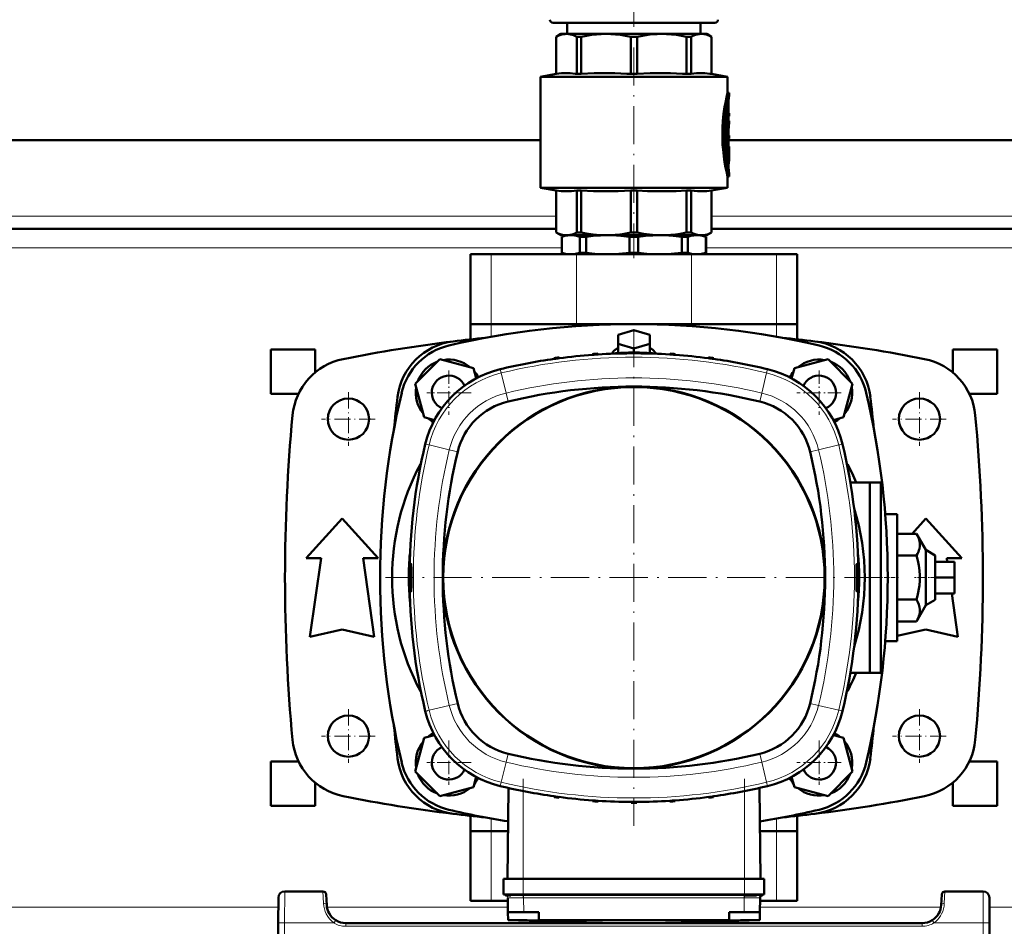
# Model space of a CAD drawing. Extents: x -1351 to 1763, y -1300 to 612.
# Tile 25 of 84: x -72 to 238, y -1127 to -841. Entities that reach past the tile are written whole.
import ezdxf

# ---------------------------------------------------------------- set-up
doc = ezdxf.new("R2010")
doc.units = 0
doc.linetypes.add('DASHDOT', pattern=[18.5, 12, -3, 0.5, -3])

msp = doc.modelspace()

# ---------------------------------------------------------------- linework, layer by layer
at = {"color": 7, "linetype": 'DASHDOT', "lineweight": 18}
for p, q in [((121.6, -831.6), (121.6, -916.53)), ((121.59, -938.99), (121.59, -1095.67)), ((199.94, -1017.33), (43.25, -1017.33)), ((86.69, -1080.82), (86.69, -1115.2)), ((156.49, -1080.82), (156.49, -1115.2))]:
    msp.add_line(p, q, dxfattribs=at)
at = {"color": 7, "lineweight": 50}
for p, q in [((96.1, -842.33), (147.1, -842.33)), ((100.6, -842.33), (100.6, -845.83)), ((142.6, -842.33), (142.6, -845.83)), ((98.6, -845.83), (97.1, -846.7)), ((97.1, -846.7), (97.12, -846.7)), ((97.1, -858.45), (97.1, -846.7)), ((97.12, -858.45), (97.12, -846.7)), ((98.6, -845.83), (100.35, -845.83)), ((100.35, -845.83), (112.8, -845.83)), ((103.58, -846.7), (105, -846.7)), ((103.58, -846.7), (103.58, -858.45)), ((105, -858.45), (105, -846.7)), ((112.8, -845.83), (130.4, -845.83)), ((120.6, -846.7), (122.61, -846.7)), ((120.6, -846.7), (120.6, -858.45)), ((122.61, -858.45), (122.61, -846.7)), ((130.4, -845.83), (142.85, -845.83)), ((138.2, -846.7), (139.62, -846.7)), ((138.2, -846.7), (138.2, -858.45)), ((139.62, -858.45), (139.62, -846.7)), ((142.85, -845.83), (144.6, -845.83)), ((144.6, -845.83), (146.1, -846.7)), ((146.1, -846.7), (146.08, -846.7)), ((146.08, -846.7), (146.08, -858.45)), ((146.1, -858.45), (146.1, -846.7)), ((97.1, -858.45), (92.1, -859.33)), ((121.6, -859.33), (92.1, -859.33)), ((92.1, -894.33), (92.1, -859.33)), ((97.12, -858.45), (97.1, -858.45)), ((103.58, -858.45), (105, -858.45)), ((120.6, -858.45), (122.61, -858.45)), ((121.6, -859.33), (151.1, -859.33)), ((138.2, -858.45), (139.62, -858.45)), ((146.08, -858.45), (146.1, -858.45)), ((146.1, -858.45), (151.1, -859.33)), ((151.1, -864.38), (151.1, -859.33)), ((151.1, -864.38), (151.6, -864.38)), ((151.6, -865.28), (151.6, -864.38)), ((151.1, -869.63), (151.1, -867.96)), ((151.42, -867.23), (151.42, -870.83)), ((150.8, -869.94), (150.8, -870.08)), ((150.8, -870.08), (150.8, -879.92)), ((151.37, -869.63), (150.86, -869.63)), ((151.31, -870.08), (151.31, -879.92)), ((151.42, -874.76), (151.42, -870.08)), ((151.42, -870.83), (151.52, -870.83)), ((151.42, -871.73), (151.52, -871.73)), ((151.52, -870.83), (151.6, -870.83)), ((151.6, -871.73), (151.52, -871.73)), ((151.6, -871.73), (151.6, -870.83)), ((151.6, -873.24), (151.42, -873.24)), ((151.6, -874.12), (151.6, -873.24)), ((151.42, -877.91), (151.42, -876.54)), ((151.42, -876.54), (151.42, -877.91)), ((151.42, -877.91), (151.6, -877.91)), ((151.6, -878.81), (151.6, -877.91)), ((92.1, -879.33), (-168.58, -879.33)), ((151.37, -880.37), (150.86, -880.37)), ((150.86, -881.33), (151.37, -881.33)), ((151.1, -881.33), (151.1, -880.37)), ((151.37, -881.33), (151.6, -881.33)), ((151.42, -878.81), (151.42, -881.33)), ((151.6, -878.81), (151.42, -878.81)), ((151.42, -879.92), (151.42, -878.81)), ((412.1, -879.33), (151.42, -879.33)), ((151.6, -882.23), (151.6, -881.33)), ((150.8, -881.78), (150.8, -884.78)), ((151.31, -881.78), (151.31, -884.78)), ((151.42, -884.78), (151.42, -882.47)), ((151.54, -882.82), (151.42, -882.82)), ((151.6, -882.23), (151.45, -882.23)), ((151.59, -882.23), (151.59, -883.67)), ((151.6, -884.95), (151.6, -883.9)), ((151.37, -885.23), (150.86, -885.23)), ((151.1, -887.21), (151.1, -885.23)), ((151.6, -890.78), (151.6, -889.88)), ((151.1, -890.78), (151.6, -890.78)), ((151.1, -894.33), (151.1, -890.78)), ((92.1, -894.33), (121.6, -894.33)), ((97.1, -895.21), (92.1, -894.33)), ((97.1, -895.21), (97.12, -895.21)), ((97.1, -908.47), (97.1, -895.21)), ((97.12, -908.47), (97.12, -895.21)), ((103.58, -895.21), (105, -895.21)), ((103.58, -895.21), (103.58, -908.47)), ((105, -908.47), (105, -895.21)), ((120.6, -895.21), (121.6, -895.21)), ((120.6, -895.21), (120.6, -908.47)), ((121.6, -894.33), (151.1, -894.33)), ((121.6, -895.21), (122.61, -895.21)), ((122.61, -908.47), (122.61, -895.21)), ((138.2, -895.21), (139.62, -895.21)), ((138.2, -895.21), (138.2, -908.47)), ((139.62, -908.47), (139.62, -895.21)), ((146.08, -895.21), (146.1, -895.21)), ((146.08, -895.21), (146.08, -908.47)), ((146.1, -895.21), (151.1, -894.33)), ((146.1, -908.47), (146.1, -895.21)), ((97.1, -907.33), (-173.9, -907.33)), ((97.1, -908.47), (97.12, -908.47)), ((98.6, -909.33), (97.1, -908.47)), ((98.6, -909.33), (100.35, -909.33)), ((100.1, -909.33), (98.85, -909.79)), ((100.35, -909.33), (112.8, -909.33)), ((103.58, -908.47), (105, -908.47)), ((112.8, -909.33), (121.6, -909.33)), ((120.6, -908.47), (121.6, -908.47)), ((121.6, -908.47), (122.61, -908.47)), ((121.6, -909.33), (130.4, -909.33)), ((130.4, -909.33), (142.85, -909.33)), ((138.2, -908.47), (139.62, -908.47)), ((142.85, -909.33), (144.6, -909.33)), ((143.1, -909.33), (144.35, -909.79)), ((144.6, -909.33), (146.1, -908.47)), ((146.08, -908.47), (146.1, -908.47)), ((417.1, -907.33), (146.1, -907.33)), ((98.89, -909.79), (98.85, -909.79)), ((98.85, -914.88), (98.85, -909.79)), ((98.89, -914.88), (98.89, -909.79)), ((104.58, -914.88), (104.58, -909.79)), ((106.5, -909.79), (104.58, -909.79)), ((106.5, -914.88), (106.5, -909.79)), ((120.25, -914.88), (120.25, -909.79)), ((121.6, -909.79), (120.25, -909.79)), ((122.96, -909.79), (121.6, -909.79)), ((122.96, -914.88), (122.96, -909.79)), ((138.62, -909.79), (136.7, -909.79)), ((136.7, -914.88), (136.7, -909.79)), ((138.62, -914.88), (138.62, -909.79)), ((144.31, -914.88), (144.31, -909.79)), ((144.35, -909.79), (144.31, -909.79)), ((144.35, -914.88), (144.35, -909.79)), ((70.1, -915.33), (76.64, -915.33)), ((70.1, -937.33), (70.1, -915.33)), ((103.47, -915.33), (76.64, -915.33)), ((98.89, -914.88), (98.85, -914.88)), ((100.1, -915.33), (98.85, -914.88)), ((101.74, -915.33), (100.1, -915.33)), ((113.37, -915.33), (101.74, -915.33)), ((103.47, -915.33), (139.74, -915.33)), ((106.5, -914.88), (104.58, -914.88)), ((121.6, -915.33), (113.37, -915.33)), ((121.6, -914.88), (120.25, -914.88)), ((122.96, -914.88), (121.6, -914.88)), ((129.83, -915.33), (121.6, -915.33)), ((141.47, -915.33), (129.83, -915.33)), ((138.62, -914.88), (136.7, -914.88)), ((166.57, -915.33), (139.74, -915.33)), ((143.1, -915.33), (141.47, -915.33)), ((143.1, -915.33), (144.35, -914.88)), ((144.35, -914.88), (144.31, -914.88)), ((166.57, -915.33), (173.1, -915.33)), ((173.1, -937.33), (173.1, -915.33)), ((70.1, -937.33), (76.64, -937.33)), ((70.1, -942.17), (70.1, -937.33)), ((76.64, -937.33), (70.1, -937.33)), ((103.47, -937.33), (76.64, -937.33)), ((76.64, -937.33), (103.47, -937.33)), ((103.47, -937.33), (139.74, -937.33)), ((139.74, -937.33), (103.47, -937.33)), ((116.6, -940.72), (121.6, -939.27)), ((121.6, -939.27), (126.6, -940.72)), ((166.57, -937.33), (139.74, -937.33)), ((139.74, -937.33), (166.57, -937.33)), ((166.57, -937.33), (173.1, -937.33)), ((173.1, -937.33), (166.57, -937.33)), ((173.1, -942.17), (173.1, -937.33)), ((116.6, -943.6), (116.6, -940.72)), ((126.6, -940.72), (126.6, -943.6)), ((7.1, -959.33), (7.1, -945.33)), ((21.1, -945.33), (7.1, -945.33)), ((21.1, -945.33), (21.1, -952.63)), ((115, -946.19), (114.66, -946.68)), ((121.6, -945.05), (116.6, -943.6)), ((116.6, -946.52), (116.6, -943.6)), ((120.7, -946.59), (120.71, -946.33)), ((126.6, -943.6), (121.6, -945.05)), ((121.6, -946.33), (121.6, -945.05)), ((122.48, -946.59), (122.48, -946.33)), ((126.6, -946.52), (126.6, -943.6)), ((128.2, -946.19), (128.55, -946.68)), ((236.1, -945.33), (222.1, -945.33)), ((222.1, -945.33), (222.1, -952.63)), ((236.1, -959.33), (236.1, -945.33)), ((60.43, -948.4), (52.67, -956.16)), ((71.02, -951.24), (60.43, -948.4)), ((96.46, -948.35), (96.47, -948.09)), ((98.05, -948.13), (98.04, -947.88)), ((108.56, -947.06), (108.57, -946.8)), ((110.29, -946.94), (110.28, -946.69)), ((114.6, -946.69), (114.67, -946.66)), ((128.54, -946.66), (128.6, -946.69)), ((132.9, -946.94), (132.91, -946.69)), ((134.63, -947.06), (134.62, -946.8)), ((145.14, -948.13), (145.15, -947.88)), ((146.73, -948.35), (146.72, -948.09)), ((182.78, -948.4), (172.18, -951.24)), ((190.53, -956.16), (182.78, -948.4)), ((71.89, -954.46), (71.02, -951.24)), ((172.18, -951.24), (171.32, -954.47)), ((52.67, -956.16), (55.51, -966.75)), ((187.69, -966.75), (190.53, -956.16)), ((15.88, -959.33), (7.1, -959.33)), ((236.1, -959.33), (227.33, -959.33)), ((55.51, -966.75), (58.73, -967.62)), ((184.46, -967.62), (187.69, -966.75)), ((54.28, -981.54), (54.42, -981.61)), ((188.92, -981.54), (188.77, -981.62)), ((189.83, -987.33), (196.01, -987.33)), ((196.01, -987.33), (196.01, -1047.33)), ((199.41, -987.33), (196.01, -987.33)), ((199.41, -1047.33), (199.41, -987.33)), ((18.23, -1011.21), (29.6, -998.71)), ((29.6, -998.71), (40.98, -1011.21)), ((200.81, -997.33), (204.6, -997.33)), ((204.6, -997.33), (204.6, -1037.33)), ((209.26, -1003.48), (213.6, -998.71)), ((213.6, -998.71), (224.98, -1011.21)), ((204.6, -1003.48), (210.68, -1003.48)), ((210.68, -1003.48), (213.6, -1008.6)), ((213.6, -1008.6), (213.6, -1026.06)), ((213.6, -1008.6), (216.6, -1010.33)), ((22.98, -1011.21), (18.23, -1011.21)), ((19.48, -1035.96), (22.98, -1011.21)), ((36.23, -1011.21), (39.73, -1035.96)), ((40.98, -1011.21), (36.23, -1011.21)), ((204.6, -1010.4), (210.68, -1010.4)), ((216.6, -1024.33), (216.6, -1010.33)), ((224.98, -1011.21), (220.23, -1011.21)), ((220.23, -1011.21), (220.39, -1012.33)), ((216.6, -1012.33), (222.6, -1012.33)), ((222.6, -1017.33), (222.6, -1012.33)), ((216.6, -1017.33), (222.6, -1017.33)), ((222.6, -1022.33), (222.6, -1017.33)), ((216.6, -1022.33), (222.6, -1022.33)), ((221.8, -1022.33), (223.73, -1035.96)), ((204.6, -1024.26), (210.68, -1024.26)), ((213.6, -1026.06), (210.68, -1031.19)), ((216.6, -1024.33), (213.6, -1026.06)), ((204.6, -1031.19), (210.68, -1031.19)), ((29.6, -1033.71), (19.48, -1035.96)), ((39.73, -1035.96), (29.6, -1033.71)), ((213.6, -1033.71), (204.6, -1035.71)), ((223.73, -1035.96), (213.6, -1033.71)), ((200.81, -1037.33), (204.6, -1037.33)), ((189.83, -1047.33), (196.01, -1047.33)), ((196.01, -1047.33), (199.41, -1047.33)), ((54.42, -1053.05), (54.28, -1053.13)), ((188.77, -1053.04), (188.92, -1053.13)), ((58.73, -1067.05), (55.51, -1067.91)), ((187.69, -1067.91), (184.46, -1067.05)), ((55.51, -1067.91), (52.67, -1078.51)), ((190.53, -1078.51), (187.69, -1067.91)), ((15.88, -1075.33), (7.1, -1075.33)), ((7.1, -1089.33), (7.1, -1075.33)), ((236.1, -1075.33), (227.33, -1075.33)), ((236.1, -1089.33), (236.1, -1075.33)), ((52.67, -1078.51), (60.43, -1086.26)), ((182.78, -1086.26), (190.53, -1078.51)), ((21.1, -1082.03), (21.1, -1089.33)), ((71.02, -1083.43), (71.89, -1080.2)), ((171.32, -1080.19), (172.18, -1083.43)), ((222.1, -1082.03), (222.1, -1089.33)), ((60.43, -1086.26), (71.02, -1083.43)), ((82.03, -1083.68), (81.7, -1112.33)), ((161.16, -1083.68), (161.49, -1112.33)), ((172.18, -1083.43), (182.78, -1086.26)), ((21.1, -1089.33), (7.1, -1089.33)), ((96.46, -1086.32), (96.47, -1086.57)), ((98.05, -1086.54), (98.04, -1086.78)), ((108.56, -1087.61), (108.57, -1087.86)), ((110.29, -1087.73), (110.28, -1087.98)), ((120.7, -1088.08), (120.71, -1088.33)), ((122.48, -1088.08), (122.48, -1088.33)), ((132.9, -1087.73), (132.91, -1087.98)), ((134.63, -1087.61), (134.62, -1087.86)), ((145.14, -1086.54), (145.15, -1086.78)), ((146.73, -1086.32), (146.72, -1086.57)), ((236.1, -1089.33), (222.1, -1089.33)), ((70.1, -1097.33), (70.1, -1092.49)), ((173.1, -1097.33), (173.1, -1092.49)), ((76.64, -1097.33), (70.1, -1097.33)), ((70.1, -1097.33), (76.64, -1097.33)), ((70.1, -1097.33), (70.1, -1119.33)), ((76.64, -1097.33), (81.87, -1097.33)), ((81.87, -1097.33), (76.64, -1097.33)), ((161.31, -1097.33), (166.57, -1097.33)), ((166.57, -1097.33), (161.31, -1097.33)), ((173.1, -1097.33), (166.57, -1097.33)), ((166.57, -1097.33), (173.1, -1097.33)), ((173.1, -1097.33), (173.1, -1119.33)), ((82.32, -1112.33), (80.5, -1112.33)), ((80.5, -1117.33), (80.5, -1112.33)), ((86.71, -1112.33), (82.32, -1112.33)), ((86.71, -1112.33), (156.48, -1112.33)), ((160.87, -1112.33), (156.48, -1112.33)), ((162.69, -1112.33), (160.87, -1112.33)), ((162.69, -1117.33), (162.69, -1112.33)), ((23.58, -1116.33), (11.52, -1116.33)), ((24.76, -1120.65), (24.58, -1117.28)), ((82.32, -1117.33), (80.5, -1117.33)), ((86.71, -1117.33), (82.32, -1117.33)), ((86.71, -1117.33), (156.48, -1117.33)), ((160.87, -1117.33), (156.48, -1117.33)), ((162.69, -1117.33), (160.87, -1117.33)), ((218.62, -1117.28), (218.45, -1120.65)), ((231.68, -1116.33), (219.62, -1116.33)), ((9.52, -1118.32), (9.48, -1126.28)), ((76.64, -1119.33), (70.1, -1119.33)), ((76.64, -1119.33), (81.82, -1119.33)), ((81.7, -1117.58), (82.83, -1117.58)), ((81.88, -1122.83), (81.8, -1118.3)), ((156.48, -1117.58), (158.49, -1117.58)), ((158.49, -1117.58), (160.23, -1117.58)), ((161.31, -1122.83), (161.39, -1118.3)), ((161.37, -1119.33), (166.57, -1119.33)), ((173.1, -1119.33), (166.57, -1119.33)), ((233.68, -1118.32), (233.72, -1126.28)), ((24.76, -1120.73), (24.76, -1120.65)), ((81.92, -1125.34), (81.88, -1122.83)), ((81.88, -1122.83), (86.88, -1122.83)), ((91.59, -1122.83), (86.88, -1122.83)), ((91.59, -1125.34), (91.59, -1122.83)), ((156.31, -1122.83), (151.59, -1122.83)), ((151.59, -1125.34), (151.59, -1122.83)), ((161.31, -1122.83), (156.31, -1122.83)), ((161.27, -1125.34), (161.31, -1122.83)), ((9.1, -1198.33), (9.48, -1126.28)), ((212.45, -1126.33), (30.75, -1126.33)), ((43.59, -1126.33), (43.6, -1126.33)), ((45.6, -1126.33), (46.6, -1126.33)), ((45.6, -1126.33), (46.6, -1126.33)), ((46.6, -1126.33), (185.6, -1126.33)), ((81.92, -1125.34), (81.92, -1125.34)), ((91.59, -1125.49), (91.59, -1125.34)), ((96.35, -1126.33), (96.35, -1125.89)), ((96.36, -1126.33), (96.36, -1125.89)), ((103.43, -1126.33), (103.43, -1126.1)), ((104.08, -1126.33), (104.08, -1126.11)), ((134.31, -1125.34), (151.59, -1125.34)), ((139.13, -1126.33), (139.13, -1126.11)), ((139.78, -1126.33), (139.78, -1126.1)), ((146.85, -1126.33), (146.85, -1125.89)), ((146.85, -1126.33), (146.85, -1125.89)), ((151.59, -1125.34), (151.59, -1125.49)), ((161.27, -1125.34), (161.27, -1125.34)), ((186.6, -1126.33), (185.6, -1126.33)), ((186.6, -1126.33), (185.6, -1126.33)), ((233.72, -1126.28), (234.1, -1198.33))]:
    msp.add_line(p, q, dxfattribs=at)
at = {"color": 7, "linetype": 'DASHDOT', "lineweight": 18, "ltscale": 0.006833}
msp.add_line((151.2, -867.23), (151.48, -867.23), dxfattribs=at)
at = {"color": 7, "lineweight": 18}
for p, q in [((151.23, -867.23), (151.42, -867.23)), ((151.37, -866.47), (151.45, -866.47)), ((150.8, -870.08), (151.31, -870.08)), ((150.8, -879.92), (151.31, -879.92)), ((150.8, -881.78), (151.31, -881.78)), ((151.42, -883.65), (151.53, -883.65)), ((150.8, -884.78), (151.31, -884.78)), ((151.1, -886.55), (151.49, -886.55)), ((151.41, -888.9), (151.47, -888.9)), ((97.1, -903.33), (-173.9, -903.33)), ((417.1, -903.33), (146.1, -903.33)), ((98.85, -913.33), (-175.65, -913.33)), ((76.64, -937.33), (76.64, -915.33)), ((103.47, -937.33), (103.47, -915.33)), ((139.74, -937.33), (139.74, -915.33)), ((418.85, -913.33), (144.35, -913.33)), ((166.57, -937.33), (166.57, -915.33)), ((76.64, -937.33), (76.64, -941.34)), ((103.47, -937.33), (103.47, -937.98)), ((139.74, -937.33), (139.74, -937.98)), ((166.57, -941.34), (166.57, -937.33)), ((79.75, -952.78), (79.46, -951.58)), ((79.75, -952.78), (81.28, -959.13)), ((163.43, -952.78), (161.91, -959.13)), ((163.43, -952.78), (163.72, -951.58)), ((81.92, -961.78), (81.28, -959.13)), ((161.27, -961.78), (161.91, -959.13)), ((56.54, -975.37), (55.84, -975.2)), ((57.04, -975.49), (56.54, -975.37)), ((57.04, -975.49), (63.39, -977.02)), ((66.04, -977.66), (63.39, -977.02)), ((177.15, -977.66), (179.8, -977.02)), ((186.15, -975.49), (179.8, -977.02)), ((186.15, -975.49), (186.52, -975.4)), ((186.52, -975.4), (186.7, -975.36)), ((186.7, -975.36), (187.34, -975.2)), ((57.04, -1059.17), (63.39, -1057.65)), ((66.04, -1057.01), (63.39, -1057.65)), ((177.15, -1057.01), (179.8, -1057.65)), ((186.15, -1059.17), (179.8, -1057.65)), ((56.49, -1059.31), (55.84, -1059.46)), ((56.67, -1059.26), (56.49, -1059.31)), ((57.04, -1059.17), (56.67, -1059.26)), ((186.15, -1059.17), (186.67, -1059.3)), ((186.67, -1059.3), (187.34, -1059.46)), ((81.92, -1072.89), (81.28, -1075.54)), ((161.27, -1072.89), (161.91, -1075.54)), ((79.75, -1081.89), (81.28, -1075.54)), ((163.43, -1081.89), (161.91, -1075.54)), ((79.75, -1081.89), (79.46, -1083.08)), ((163.43, -1081.89), (163.72, -1083.08)), ((86.69, -1084.67), (86.69, -1112.33)), ((156.49, -1084.67), (156.49, -1112.33)), ((76.64, -1093.32), (76.64, -1097.33)), ((166.57, -1097.33), (166.57, -1093.32)), ((76.64, -1097.33), (76.64, -1119.33)), ((166.57, -1097.33), (166.57, -1119.33)), ((86.71, -1117.33), (86.71, -1112.33)), ((156.48, -1117.33), (156.48, -1112.33)), ((11.52, -1116.33), (11.48, -1126.28)), ((23.58, -1116.33), (23.76, -1120.07)), ((86.71, -1117.58), (86.71, -1117.33)), ((156.48, -1117.58), (156.48, -1117.33)), ((219.44, -1120.07), (219.62, -1116.33)), ((231.72, -1126.28), (231.68, -1116.33)), ((82.83, -1117.58), (83.2, -1117.58)), ((86.71, -1117.58), (86.8, -1117.58)), ((86.72, -1118.31), (86.8, -1118.3)), ((86.8, -1118.3), (86.8, -1117.58)), ((86.8, -1117.58), (156.39, -1117.58)), ((86.88, -1122.83), (86.8, -1118.3)), ((156.39, -1118.3), (86.8, -1118.3)), ((156.31, -1122.83), (156.39, -1118.3)), ((156.39, -1118.3), (156.39, -1117.58)), ((156.39, -1117.58), (156.48, -1117.58)), ((156.39, -1118.3), (156.46, -1118.31)), ((160.23, -1117.58), (160.58, -1117.58)), ((9.5, -1121.33), (-86.3, -1121.33)), ((81.85, -1121.33), (24.83, -1121.33)), ((218.37, -1121.33), (161.34, -1121.33)), ((329.5, -1121.33), (233.7, -1121.33)), ((11.48, -1126.28), (11.1, -1198.33)), ((27.07, -1126.28), (11.48, -1126.28)), ((27.44, -1125.68), (27.07, -1126.28)), ((27.59, -1125.43), (27.44, -1125.68)), ((30.75, -1127.33), (30.75, -1126.33)), ((30.76, -1126.33), (30.75, -1126.33)), ((212.45, -1127.33), (212.45, -1126.33)), ((215.61, -1125.43), (215.77, -1125.68)), ((215.77, -1125.68), (216.14, -1126.28)), ((231.72, -1126.28), (216.14, -1126.28)), ((231.72, -1126.28), (232.1, -1198.33)), ((212.45, -1127.33), (30.75, -1127.33))]:
    msp.add_line(p, q, dxfattribs=at)
at = {"color": 7, "linetype": 'DASHDOT', "lineweight": 18, "ltscale": 0.018776}
msp.add_line((151.49, -870.08), (150.74, -870.08), dxfattribs=at)
at = {"color": 7, "linetype": 'DASHDOT', "lineweight": 18, "ltscale": 0.003075}
msp.add_line((151.53, -871.28), (151.41, -871.28), dxfattribs=at)
at = {"color": 7, "linetype": 'DASHDOT', "lineweight": 18, "ltscale": 0.019035}
for p, q in [((151.49, -879.92), (150.73, -879.92)), ((151.49, -884.78), (150.73, -884.78))]:
    msp.add_line(p, q, dxfattribs=at)
at = {"color": 7, "linetype": 'DASHDOT', "lineweight": 18, "ltscale": 0.016975}
msp.add_line((151.42, -881.78), (150.74, -881.78), dxfattribs=at)
at = {"color": 7, "linetype": 'DASHDOT', "lineweight": 18, "ltscale": 0.000876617}
msp.add_line((151.41, -882.47), (151.45, -882.47), dxfattribs=at)
at = {"color": 7, "linetype": 'DASHDOT', "lineweight": 18, "ltscale": 0.004106}
msp.add_line((151.57, -883.27), (151.41, -883.27), dxfattribs=at)
at = {"color": 7, "linetype": 'DASHDOT', "lineweight": 18, "ltscale": 0.011628}
msp.add_line((151.06, -887.78), (151.53, -887.78), dxfattribs=at)
at = {"color": 7, "linetype": 'DASHDOT', "lineweight": 18, "ltscale": 0.349701}
for p, q in [((63.27, -952), (63.27, -965.99)), ((179.94, -952), (179.94, -965.99)), ((63.27, -1068.67), (63.27, -1082.66)), ((179.94, -1068.67), (179.94, -1082.66))]:
    msp.add_line(p, q, dxfattribs=at)
at = {"color": 7, "linetype": 'DASHDOT', "lineweight": 18, "ltscale": 0.422501}
for p, q in [((31.6, -958.88), (31.6, -975.78)), ((211.6, -958.88), (211.6, -975.78)), ((40.05, -967.33), (23.15, -967.33)), ((220.05, -967.33), (203.15, -967.33)), ((40.05, -1067.33), (23.15, -1067.33)), ((220.05, -1067.33), (203.15, -1067.33))]:
    msp.add_line(p, q, dxfattribs=at)
at = {"color": 7, "linetype": 'DASHDOT', "lineweight": 18, "ltscale": 0.3497}
for p, q in [((70.26, -959), (56.27, -959)), ((186.93, -959), (172.94, -959)), ((70.26, -1075.67), (56.27, -1075.67)), ((186.93, -1075.67), (172.94, -1075.67))]:
    msp.add_line(p, q, dxfattribs=at)
at = {"color": 7, "linetype": 'DASHDOT', "lineweight": 18, "ltscale": 0.006758}
msp.add_line((51.47, -1017.33), (51.2, -1017.33), dxfattribs=at)
at = {"color": 7, "linetype": 'DASHDOT', "lineweight": 18, "ltscale": 0.006743}
msp.add_line((191.71, -1017.33), (191.98, -1017.33), dxfattribs=at)
at = {"color": 7, "linetype": 'DASHDOT', "lineweight": 18, "ltscale": 0.113652}
msp.add_line((200.43, -1017.33), (204.98, -1017.33), dxfattribs=at)
at = {"color": 7, "linetype": 'DASHDOT', "lineweight": 18, "ltscale": 0.177682}
msp.add_line((217.19, -1017.33), (210.09, -1017.33), dxfattribs=at)
at = {"color": 7, "linetype": 'DASHDOT', "lineweight": 18, "ltscale": 0.422498}
for p, q in [((31.6, -1058.88), (31.6, -1075.78)), ((211.6, -1058.88), (211.6, -1075.78))]:
    msp.add_line(p, q, dxfattribs=at)
at = {"color": 7, "linetype": 'DASHDOT', "lineweight": 18, "ltscale": 0.15}
for p, q in [((86.71, -1117.83), (86.71, -1111.83)), ((156.48, -1117.83), (156.48, -1111.83))]:
    msp.add_line(p, q, dxfattribs=at)
at = {"color": 7, "lineweight": 50}
for points in [[(100.35, -845.83), (99.77, -845.86), (99.17, -845.95), (98.57, -846.1), (97.97, -846.31), (97.12, -846.7)], [(103.58, -846.7), (102.57, -846.25), (101.6, -845.97), (100.97, -845.87), (100.35, -845.83)], [(112.8, -845.83), (111.3, -845.87), (109.78, -845.97), (108.24, -846.14), (106.65, -846.38), (105, -846.7)], [(120.6, -846.7), (118.95, -846.38), (117.36, -846.13), (115.82, -845.97), (114.3, -845.87), (112.8, -845.83)], [(130.4, -845.83), (128.9, -845.87), (126.62, -846.04), (124.25, -846.38), (122.61, -846.7)], [(138.2, -846.7), (136.55, -846.38), (134.97, -846.13), (133.42, -845.97), (131.9, -845.87), (130.4, -845.83)], [(142.85, -845.83), (142.23, -845.87), (141.6, -845.97), (140.96, -846.14), (139.97, -846.53), (139.62, -846.7)], [(142.85, -845.83), (143.63, -845.88), (144.42, -846.04), (145.23, -846.31), (146.08, -846.7)], [(97.12, -858.45), (98.82, -858.25), (100.43, -858.19), (101.5, -858.22), (103.07, -858.38), (103.58, -858.45)], [(105, -858.45), (109.1, -858.25), (112.98, -858.19), (115.57, -858.22), (119.36, -858.38), (120.6, -858.45)], [(122.61, -858.45), (126.7, -858.25), (130.58, -858.19), (133.17, -858.22), (136.96, -858.38), (138.2, -858.45)], [(139.62, -858.45), (141.32, -858.25), (142.92, -858.19), (144, -858.22), (145.57, -858.38), (146.08, -858.45)], [(151.1, -864.38), (150.87, -865.4), (150.43, -867.53), (150.2, -868.81), (149.88, -871.02), (149.64, -873.35), (149.52, -875.32), (149.47, -877.31), (149.5, -879.31), (149.57, -880.79), (149.68, -882.26), (149.91, -884.34), (150.19, -886.31), (150.41, -887.56), (150.84, -889.68), (151.1, -890.78)], [(151.6, -864.38), (151.37, -865.4), (150.98, -867.3), (150.71, -868.86), (150.46, -870.57), (150.21, -872.86), (150.03, -875.67), (150, -877.34), (150.02, -879.02), (150.13, -881.33), (150.34, -883.58), (150.58, -885.45), (151.04, -888.2), (151.36, -889.71), (151.6, -890.78)], [(151.6, -889.88), (151.24, -888.03), (150.85, -885.54), (150.62, -883.67), (150.41, -881.3), (150.31, -879.17), (150.29, -877.02), (150.35, -874.87), (150.51, -872.55), (150.72, -870.59), (151.13, -867.79), (151.6, -865.28)], [(151.37, -869.63), (151.36, -869.63), (151.36, -869.63), (151.36, -869.64), (151.35, -869.65), (151.34, -869.69), (151.31, -870.08)], [(151.42, -870.08), (151.41, -869.78), (151.39, -869.68), (151.38, -869.65), (151.38, -869.64), (151.37, -869.63), (151.37, -869.63)], [(151.52, -870.83), (151.52, -870.83), (151.52, -870.83), (151.52, -870.84), (151.51, -870.85), (151.5, -870.96), (151.5, -871.6), (151.51, -871.7), (151.52, -871.73), (151.52, -871.73), (151.52, -871.73), (151.52, -871.73)], [(150.8, -879.92), (150.82, -880.22), (150.84, -880.33), (150.85, -880.36), (150.85, -880.37), (150.86, -880.37), (150.86, -880.37)], [(150.86, -881.33), (150.86, -881.33), (150.85, -881.34), (150.85, -881.35), (150.83, -881.39), (150.8, -881.78)], [(151.31, -879.92), (151.32, -880.22), (151.34, -880.33), (151.35, -880.36), (151.36, -880.37), (151.36, -880.37), (151.37, -880.37)], [(151.37, -881.33), (151.36, -881.33), (151.36, -881.33), (151.36, -881.34), (151.35, -881.35), (151.34, -881.39), (151.31, -881.78)], [(151.37, -880.37), (151.37, -880.37), (151.38, -880.37), (151.38, -880.35), (151.39, -880.32), (151.42, -879.92)], [(151.42, -882.47), (151.43, -882.26), (151.44, -882.24), (151.44, -882.24), (151.44, -882.23), (151.44, -882.23), (151.45, -882.23)], [(151.54, -882.82), (151.54, -882.82), (151.54, -882.82), (151.54, -882.83), (151.52, -882.92), (151.51, -883.21), (151.53, -883.65)], [(151.56, -882.88), (151.55, -882.83), (151.55, -882.82), (151.54, -882.82), (151.54, -882.82)], [(150.8, -884.78), (150.82, -885.08), (150.84, -885.19), (150.85, -885.22), (150.85, -885.23), (150.86, -885.23), (150.86, -885.23)], [(151.31, -884.78), (151.32, -885.08), (151.34, -885.19), (151.35, -885.22), (151.36, -885.23), (151.36, -885.23), (151.37, -885.23)], [(151.37, -885.23), (151.37, -885.23), (151.38, -885.23), (151.38, -885.21), (151.39, -885.18), (151.42, -884.78)], [(151.49, -886.55), (151.43, -887.18), (151.42, -887.94), (151.47, -888.9)], [(103.58, -895.21), (101.92, -895.41), (100.31, -895.48), (98.71, -895.41), (97.12, -895.21)], [(120.6, -895.21), (116.59, -895.41), (112.69, -895.48), (108.83, -895.41), (105, -895.21)], [(138.2, -895.21), (134.96, -895.39), (131.9, -895.47), (128.9, -895.47), (125.84, -895.39), (122.61, -895.21)], [(146.08, -895.21), (144.53, -895.41), (143.06, -895.48), (141.6, -895.44), (140.64, -895.35), (139.62, -895.21)], [(97.12, -908.47), (97.76, -908.77), (98.67, -909.09), (99.57, -909.28), (100.35, -909.33)], [(101.73, -909.33), (100.78, -909.39), (99.83, -909.54), (98.89, -909.79)], [(100.35, -909.33), (100.94, -909.3), (101.53, -909.21), (102.14, -909.06), (102.74, -908.85), (103.58, -908.47)], [(104.58, -909.79), (103.45, -909.5), (102.31, -909.35), (101.74, -909.33)], [(105, -908.47), (106.55, -908.77), (108.75, -909.09), (110.91, -909.28), (112.8, -909.33)], [(113.37, -909.33), (111.08, -909.38), (108.79, -909.54), (106.5, -909.79)], [(112.8, -909.33), (114.22, -909.3), (115.65, -909.21), (117.11, -909.06), (118.56, -908.85), (120.6, -908.47)], [(120.25, -909.79), (117.5, -909.5), (114.75, -909.35), (113.37, -909.33)], [(130.4, -909.33), (128.47, -909.28), (126.54, -909.11), (124.62, -908.85), (122.61, -908.47)], [(129.83, -909.33), (127.53, -909.38), (125.24, -909.54), (122.96, -909.79)], [(136.7, -909.79), (133.96, -909.5), (131.21, -909.35), (129.83, -909.33)], [(130.4, -909.33), (131.82, -909.3), (133.25, -909.21), (134.71, -909.06), (136.17, -908.85), (138.2, -908.47)], [(141.47, -909.33), (140.51, -909.38), (139.57, -909.54), (138.62, -909.79)], [(139.62, -908.47), (140.26, -908.77), (141.17, -909.09), (142.07, -909.28), (142.85, -909.33)], [(144.31, -909.79), (143.18, -909.5), (142.04, -909.35), (141.48, -909.33)], [(142.85, -909.33), (143.44, -909.3), (144.03, -909.21), (144.64, -909.06), (145.24, -908.85), (146.08, -908.47)], [(98.89, -914.88), (100.03, -915.17), (101.17, -915.31), (101.74, -915.33)], [(101.74, -915.33), (102.69, -915.28), (103.64, -915.13), (104.58, -914.88)], [(106.5, -914.88), (109.24, -915.17), (112, -915.31), (113.37, -915.33)], [(113.37, -915.33), (115.67, -915.28), (117.96, -915.13), (120.25, -914.88)], [(122.96, -914.88), (125.7, -915.17), (128.45, -915.31), (129.83, -915.33)], [(129.83, -915.33), (132.13, -915.28), (134.42, -915.13), (136.7, -914.88)], [(138.62, -914.88), (139.75, -915.17), (140.89, -915.31), (141.47, -915.33)], [(141.47, -915.33), (142.42, -915.28), (143.36, -915.13), (144.31, -914.88)], [(210.68, -1010.4), (211, -1009.8), (211.27, -1009.21), (211.45, -1008.7), (211.59, -1008.2), (211.72, -1007.41), (211.73, -1006.62), (211.63, -1005.83), (211.4, -1005.03), (211.09, -1004.26), (210.68, -1003.48)], [(210.68, -1024.26), (210.99, -1023.11), (211.24, -1021.99), (211.44, -1020.92), (211.59, -1019.86), (211.72, -1018.27), (211.73, -1016.7), (211.63, -1015.12), (211.4, -1013.51), (211.09, -1011.98), (210.68, -1010.4)], [(51.39, -1013.04), (51.39, -1013.05), (51.39, -1013.05), (51.38, -1013.05), (51.37, -1013.1), (51.32, -1013.58), (51.28, -1014.3)], [(51.44, -1014.3), (51.42, -1013.35), (51.4, -1013.08), (51.4, -1013.06), (51.39, -1013.05), (51.39, -1013.05), (51.39, -1013.04), (51.39, -1013.04)], [(191.8, -1013.04), (191.8, -1013.05), (191.79, -1013.05), (191.79, -1013.05), (191.78, -1013.11), (191.75, -1013.58), (191.74, -1014.3)], [(191.9, -1014.3), (191.85, -1013.35), (191.81, -1013.08), (191.81, -1013.05), (191.8, -1013.05), (191.8, -1013.05), (191.8, -1013.04), (191.8, -1013.04)], [(51.28, -1020.37), (51.34, -1021.31), (51.37, -1021.59), (51.38, -1021.61), (51.38, -1021.62), (51.39, -1021.62), (51.39, -1021.62), (51.39, -1021.62)], [(51.39, -1021.62), (51.39, -1021.62), (51.39, -1021.62), (51.4, -1021.61), (51.41, -1021.56), (51.43, -1021.08), (51.44, -1020.36)], [(191.74, -1020.36), (191.76, -1021.31), (191.78, -1021.59), (191.79, -1021.61), (191.79, -1021.62), (191.79, -1021.62), (191.8, -1021.62), (191.8, -1021.62)], [(191.8, -1021.62), (191.8, -1021.62), (191.8, -1021.62), (191.8, -1021.61), (191.82, -1021.56), (191.86, -1021.09), (191.9, -1020.37)], [(210.68, -1031.19), (211, -1030.58), (211.27, -1029.99), (211.45, -1029.49), (211.59, -1028.99), (211.72, -1028.2), (211.73, -1027.41), (211.63, -1026.62), (211.4, -1025.82), (211.09, -1025.05), (210.68, -1024.26)], [(81.92, -1125.34), (91.84, -1125.74), (101.76, -1126.05), (111.67, -1126.26), (121.59, -1126.33), (131.51, -1126.26), (141.43, -1126.05), (151.35, -1125.74), (161.27, -1125.34)]]:
    msp.add_lwpolyline(points, dxfattribs=at)
at = {"color": 7, "lineweight": 18}
for points in [[(81.8, -1118.31), (81.8, -1118.31), (81.87, -1118.31), (82.35, -1118.31), (86.72, -1118.31)], [(156.46, -1118.31), (160.47, -1118.31), (161.38, -1118.31), (161.39, -1118.31)], [(160.58, -1117.58), (161.88, -1117.58), (161.89, -1117.58)], [(24.61, -1123.41), (25.08, -1124.23), (25.66, -1125), (26.32, -1125.69), (27.07, -1126.28)], [(218.59, -1123.41), (218.22, -1124.07), (217.79, -1124.7), (217.3, -1125.28), (216.74, -1125.81), (216.14, -1126.28)], [(9.48, -1126.28), (9.48, -1126.28), (9.5, -1126.28), (9.7, -1126.28), (11.48, -1126.28)]]:
    msp.add_lwpolyline(points, dxfattribs=at)
at = {"color": 7, "lineweight": 50}
for centre in [(31.6, -967.33), (211.6, -967.33), (31.6, -1067.33), (211.6, -1067.33)]:
    msp.add_circle(centre, 6.5, dxfattribs=at)
for centre, radius, start, end in [((96.1, -841.33), 1, 180, 270), ((147.1, -841.33), 1, 270, 360), ((182.4, -869.71), 31.12, 171.814, 174.0215), ((159.17, -867.19), 7.75, 174.6665, 180.2961), ((150.88, -869.66), 0.033, 115.4624, 172.1605), ((182.31, -877.69), 31.03, 171.7518, 174.5773), ((181.76, -877.61), 30.35, 173.4075, 177.9816), ((140.3, -884.95), 11.31, 0.0034, 6.6192), ((140.31, -883.9), 11.29, 359.9979, 5.1558), ((140.27, -884.95), 11.33, 351.8657, 359.9883), ((182.52, -885.35), 31.25, 186.5147, 188.3307), ((121.6, -1191.45), 254.12, 76.7281, 103.2719), ((121.6, -1407.33), 468, 96.9973, 101.2889), ((67.04, -962.77), 20.1, 96.9973, 173.0027), ((121.6, -1407.33), 468, 95.7379, 96.9973), ((121.6, -1407.33), 468, 83.0027, 84.2621), ((121.6, -1407.33), 468, 78.7111, 83.0027), ((176.17, -962.77), 20.1, 6.9973, 83.0027), ((67.85, -963.59), 20, 103.2719, 166.7281), ((121.59, -1126.58), 180, 90.2837, 93.6003), ((121.6, -1017.34), 71, 90.7195, 96.0693), ((121.59, -1126.58), 180, 89.7163, 90.2837), ((121.59, -1126.33), 180, 89.7191, 90.2809), ((121.6, -1017.34), 71, 83.9217, 89.2943), ((121.59, -1126.58), 180, 86.3997, 89.7163), ((175.35, -963.59), 20, 13.2719, 76.7281), ((33.9, -968), 20, 101.2889, 174.6592), ((63.27, -959), 10.45, 110.38, 159.62), ((63.27, -959), 10.45, 50.38, 99.62), ((121.59, -1126.58), 180, 98.0266, 103.5356), ((121.59, -1126.64), 180.06, 97.5139, 98.0239), ((121.59, -1126.33), 180, 97.5193, 98.0238), ((121.59, -1126.58), 180, 94.1534, 97.5165), ((121.59, -1126.64), 180.06, 93.5991, 94.1519), ((121.59, -1126.33), 180, 93.6031, 94.1506), ((121.59, -1126.64), 180.06, 85.8481, 86.4009), ((121.59, -1126.33), 180, 85.8494, 86.3969), ((121.59, -1126.58), 180, 82.4835, 85.8466), ((121.59, -1126.64), 180.06, 81.9761, 82.4861), ((121.59, -1126.33), 180, 81.9762, 82.4807), ((121.59, -1126.58), 180, 76.4644, 81.9734), ((179.94, -959), 10.45, 80.38, 129.62), ((179.94, -959), 10.45, 20.38, 69.62), ((209.3, -968), 20, 5.3408, 78.7111), ((86.95, -982.69), 32, 103.5356, 166.4644), ((63.27, -959), 10.45, 27.7189, 39.62), ((156.23, -982.69), 32, 13.5356, 76.4644), ((179.94, -959), 10.45, 140.38, 152.3237), ((63.27, -959), 5.38, 24.2542, 245.7245), ((179.94, -959), 5.38, 294.1241, 155.8556), ((295.72, -1017.33), 254.12, 166.7281, 193.2719), ((63.27, -959), 10.45, 170.38, 219.62), ((121.59, -1017.33), 60.26, 270.0122, 269.9878), ((121.59, -1017.33), 60.12, 90, 0), ((121.59, -1126.58), 169.51, 76.4644, 103.5356), ((121.59, -1017.33), 60.12, 0, 90), ((179.94, -959), 10.45, 320.38, 9.62), ((-52.52, -1017.33), 254.12, 346.7281, 13.2719), ((511.6, -1017.33), 468, 173.0027, 174.2618), ((86.95, -982.69), 21.51, 103.5356, 166.4644), ((156.23, -982.69), 21.51, 13.5356, 76.4644), ((-268.4, -1017.33), 468, 5.7379, 6.9973), ((561.6, -1017.33), 550, 174.6592, 185.3408), ((63.27, -959), 10.45, 230.38, 242.2598), ((179.94, -959), 10.45, 297.656, 309.62), ((-318.4, -1017.33), 550, 354.6592, 5.3408), ((230.84, -1017.33), 180, 166.4644, 193.5356), ((230.84, -1017.33), 169.51, 166.4644, 193.5356), ((12.34, -1017.33), 169.51, 346.4644, 13.5356), ((12.34, -1017.33), 180, 346.4644, 13.5356), ((121.6, -1017.33), 76.25, 152, 208), ((121.6, -1017.33), 76.25, 23.1701, 28), ((121.4, -1017.33), 72.95, 342.5948, 17.4053), ((121.6, -1017.33), 71, 173.9294, 180.0034), ((121.6, -1017.34), 71, 173.934, 186.0749), ((121.6, -1017.34), 71, 353.7144, 6.2769), ((121.6, -1017.33), 71, 359.9966, 6.2814), ((124.78, -1017.21), 73.55, 177.7318, 180.0953), ((-329.09, -1016.6), 380.54, 359.8904, 0.3468), ((572.91, -1016.6), 381.17, 179.6545, 180.1101), ((118.42, -1017.21), 73.54, 359.9054, 2.2692), ((124.77, -1017.45), 73.54, 179.9054, 182.2692), ((-329.72, -1018.07), 381.17, 359.6545, 0.1101), ((572.27, -1018.06), 380.54, 179.8904, 180.3468), ((118.41, -1017.45), 73.55, 357.7318, 0.0953), ((121.6, -1017.33), 76.25, 332, 336.8298), ((86.95, -1051.97), 21.51, 193.5356, 256.4644), ((156.23, -1051.97), 21.51, 283.5356, 346.4644), ((86.95, -1051.97), 32, 193.5356, 256.4644), ((156.23, -1051.97), 32, 283.5356, 346.4644), ((511.6, -1017.33), 468, 185.7382, 186.9973), ((-268.4, -1017.33), 468, 353.0027, 354.2621), ((63.27, -1075.67), 10.45, 117.7412, 129.62), ((179.94, -1075.67), 10.45, 50.38, 62.343), ((33.9, -1066.66), 20, 185.3408, 258.7111), ((63.27, -1075.67), 10.45, 140.38, 189.62), ((63.27, -1075.67), 5.38, 114.278, 335.7423), ((179.94, -1075.67), 5.38, 204.1478, 65.8734), ((179.94, -1075.67), 10.45, 350.38, 39.62), ((209.3, -1066.66), 20, 281.2889, 354.6592), ((121.59, -908.08), 169.51, 256.4644, 269.9957), ((121.59, -908.08), 169.51, 270.0043, 283.5356), ((67.04, -1071.9), 20.1, 186.9973, 263.0027), ((67.85, -1071.08), 20, 193.2719, 256.7281), ((176.17, -1071.9), 20.1, 276.9973, 353.0027), ((175.35, -1071.08), 20, 283.2719, 346.7281), ((63.27, -1075.67), 10.45, 200.38, 249.62), ((179.94, -1075.67), 10.45, 290.38, 339.62), ((63.27, -1075.67), 10.45, 320.38, 332.2791), ((121.59, -908.08), 180, 256.4644, 261.9734), ((121.59, -908.08), 180, 278.0266, 283.5356), ((179.94, -1075.67), 10.45, 207.6783, 219.62), ((121.6, -627.33), 468, 258.7111, 262.9965), ((63.27, -1075.67), 10.45, 260.38, 309.62), ((179.94, -1075.67), 10.45, 230.38, 279.62), ((121.6, -627.33), 468, 276.9973, 281.2889), ((121.59, -908.03), 180.06, 261.9761, 262.4861), ((121.59, -908.33), 180, 261.9762, 262.4807), ((121.59, -908.08), 180, 262.4835, 265.8466), ((121.59, -908.02), 180.06, 265.8481, 266.4009), ((121.59, -908.33), 180, 265.8494, 266.3969), ((121.59, -908.08), 180, 266.3997, 269.7163), ((121.59, -908.08), 180, 269.7163, 270.2837), ((121.59, -908.33), 180, 269.7191, 270.281), ((121.59, -908.08), 180, 270.2837, 273.6003), ((121.59, -908.02), 180.06, 273.5991, 274.1519), ((121.59, -908.33), 180, 273.6031, 274.1506), ((121.59, -908.08), 180, 274.1534, 277.5165), ((121.59, -908.03), 180.06, 277.5139, 278.0239), ((121.59, -908.33), 180, 277.5193, 278.0238), ((121.6, -843.21), 254.12, 256.7281, 261.0137), ((121.6, -627.33), 468, 263.0027, 264.2618), ((121.6, -843.21), 254.12, 278.9824, 283.2719), ((121.6, -627.33), 468, 275.7382, 276.9973), ((11.52, -1118.33), 2, 90, 179.7), ((23.58, -1117.33), 1, 3, 90), ((81.59, -1116.83), 0.8, 218.6822, 248.3192), ((161.6, -1116.83), 0.8, 291.6808, 321.3178), ((219.62, -1117.33), 1, 90, 177), ((231.68, -1118.33), 2, 0.3, 90), ((81.66, -1108.02), 9.56, 267.8242, 270.2818), ((162.19, -1118.32), 0.8, 111.706, 179), ((30.75, -1120.33), 6, 183.748, 208.7472), ((30.75, -1120.33), 6, 183.8433, 208.7473), ((30.75, -1120.33), 6, 208.7491, 238.2522), ((212.45, -1120.33), 6, 301.749, 331.2523), ((212.45, -1120.33), 6, 331.2567, 356.994), ((30.75, -1120.33), 6, 238.2564, 270), ((150.3, 2861.85), 3987.77, 269.0175, 269.1565), ((121.6, 79280.55), 80405.9, 269.978619, 270.0090543), ((92.64, 2877.09), 4003.02, 270.84377, 270.98225), ((212.45, -1120.33), 6, 270, 301.7436)]:
    msp.add_arc(centre, radius, start, end, dxfattribs=at)
at = {"color": 7, "lineweight": 18}
for centre, radius, start, end in [((121.59, -1126.58), 178.77, 76.4644, 103.5356), ((86.95, -982.69), 30.77, 103.5356, 166.4644), ((156.23, -982.69), 30.77, 13.5356, 76.4644), ((121.59, -1126.58), 172.24, 76.4644, 103.5356), ((86.95, -982.69), 24.24, 103.5356, 166.4644), ((156.23, -982.69), 24.24, 13.5356, 76.4644), ((230.84, -1017.33), 178.77, 166.4644, 193.5356), ((230.84, -1017.33), 172.24, 166.4644, 193.5356), ((12.34, -1017.33), 172.24, 346.4644, 13.5356), ((12.34, -1017.33), 178.77, 346.4644, 13.5356), ((86.95, -1051.97), 24.24, 193.5356, 256.4644), ((156.23, -1051.97), 24.24, 283.5356, 346.4644), ((86.95, -1051.97), 30.77, 193.5356, 256.4644), ((156.23, -1051.97), 30.77, 283.5356, 346.4644), ((121.59, -908.08), 172.24, 256.4644, 283.5356), ((121.59, -908.08), 178.77, 256.4644, 283.5356), ((32.21, -1119.69), 8.46, 182.6014, 206.0888), ((81, -1118.32), 0.8, 1.0178, 68.306), ((83.3, -258.94), 858.64, 269.99292, 270.22726), ((59.93, -1118.35), 26.79, 0.1045, 1.6643), ((183.25, -1118.35), 26.79, 178.3353, 179.8952), ((162.19, -1118.32), 0.8, 111.694, 178.9822), ((211.01, -1119.69), 8.44, 333.8842, 357.4163), ((30.75, -1120.32), 7.01, 238.2752, 269.9814), ((212.46, -1120.33), 6.99, 269.9849, 301.756)]:
    msp.add_arc(centre, radius, start, end, dxfattribs=at)
at = {"color": 7, "lineweight": 50}
for start_param, end_param in [(2.801753, 2.944905), (2.366399, 2.801753), (0.33984, 0.775193), (0.196685, 0.33984)]:
    msp.add_ellipse((121.6, -947.36), major_axis=(7, 0), ratio=0.5, start_param=start_param, end_param=end_param, dxfattribs=at)
at = {"color": 7, "lineweight": 18}
for centre, major_axis, ratio, start_param, end_param in [((23.76, -1120.7), (0.999, 0.052), 0.625417, 0.000123, 1.538026), ((219.44, -1120.7), (0.999, -0.052), 0.625465, 1.603675, 3.141634), ((231.72, -1126.29), (-2, -0.01), 0.005236, 3.141593, 4.712362)]:
    msp.add_ellipse(centre, major_axis=major_axis, ratio=ratio, start_param=start_param, end_param=end_param, dxfattribs=at)

doc.saveas('drawing.dxf')
